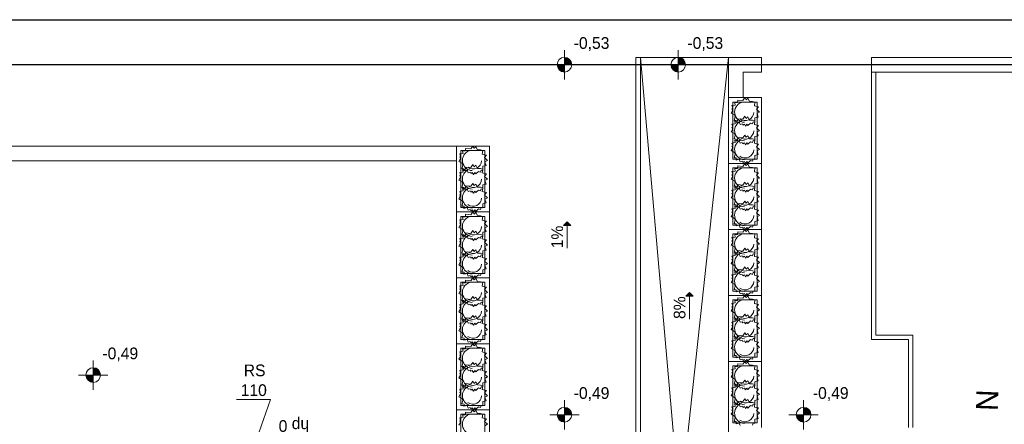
# Model space of a CAD drawing. Extents: x -220425 to -32551, y -64521 to 77206.
# Tile 31 of 59: x -181694 to -168253, y 5587 to 11109. Entities that reach past the tile are written whole.
import ezdxf

# ---------------------------------------------------------------- set-up
doc = ezdxf.new("R2010")
doc.units = 0
doc.header["$MEASUREMENT"] = 0
for name, color, linetype, lineweight in [('#ks', 34, 'Continuous', 30), ('Arch rynny_Nr_Pióra__21', 7, 'Continuous', 9), ('Arch schody_Nr_Pióra__21', 7, 'Continuous', 9), ('arch spadki_Nr_Pióra__21', 7, 'Continuous', 9), ('Arch tabelki_Nr_Pióra__21', 7, 'Continuous', 9), ('INWENT RZĘDNE_Nr_Pióra__21', 7, 'Continuous', 9)]:
    doc.layers.add(name, color=color, linetype=linetype, lineweight=lineweight)
doc.layers.add('Arch okna_Nr_Pióra__4', color=7, linetype='Continuous', lineweight=9, true_color=0x029e21)
doc.layers.add('Arch wyposarzenie_Nr_Pióra__4', color=7, linetype='Continuous', lineweight=9, true_color=0x029e21)
doc.layers.add('Drzwi ArchiCAD', color=7, linetype='Continuous')
doc.styles.add('GENERATED_STYLE_2', font='txt')
doc.styles.add('GENERATED_STYLE_6', font='txt')

# ---------------------------------------------------------------- blocks, each defined once
blk = doc.blocks.new('A$C382C6C0C')
at = {"layer": '#ks', "color": 7, "lineweight": -3}
for p, q in [((-248.5, 61), (3951.5, 61)), ((0, 0), (3890.5, 0))]:
    blk.add_line(p, q, dxfattribs=at)
blk = doc.blocks.new('A$C68B6B573')
at = {"layer": 'Arch schody_Nr_Pióra__21', "linetype": 'Continuous'}
for points in [[(23032, 18364), (23082, 18314), (22982, 18314)], [(24702, 17399), (24752, 17349), (24652, 17349)]]:
    blk.add_hatch(color=252, dxfattribs=at).paths.add_polyline_path(points, flags=0)
at = {"layer": 'INWENT RZĘDNE_Nr_Pióra__21', "linetype": 'Continuous'}
for points in [[(22995, 20510), (23095, 20510), (23088, 20548), (23066, 20581), (23034, 20602), (22995, 20610)], [(24548, 20510), (24648, 20510), (24640, 20548), (24619, 20581), (24586, 20602), (24548, 20610)], [(22995, 20510), (22895, 20510), (22903, 20472), (22925, 20439), (22957, 20418), (22995, 20410)], [(24548, 20510), (24448, 20510), (24456, 20472), (24477, 20439), (24510, 20418), (24548, 20410)], [(16562, 16274), (16462, 16274), (16470, 16236), (16491, 16203), (16524, 16182), (16562, 16174)], [(16562, 16274), (16662, 16274), (16655, 16312), (16633, 16345), (16600, 16366), (16562, 16374)], [(22995, 15733), (22895, 15733), (22903, 15695), (22925, 15662), (22957, 15641), (22995, 15633)], [(22995, 15733), (23095, 15733), (23088, 15771), (23066, 15804), (23034, 15825), (22995, 15833)], [(26260, 15733), (26160, 15733), (26168, 15695), (26190, 15662), (26222, 15641), (26260, 15633)], [(26260, 15733), (26360, 15733), (26353, 15771), (26331, 15804), (26299, 15825), (26260, 15833)]]:
    blk.add_hatch(color=252, dxfattribs=at).paths.add_polyline_path(points, flags=0)
at = {"layer": 'Arch rynny_Nr_Pióra__21', "color": 252, "linetype": 'Continuous'}
for p, q in [((18519, 15939), (18982, 15939)), ((18982, 15939), (18640, 14970))]:
    blk.add_line(p, q, dxfattribs=at)
at = {"layer": 'Arch schody_Nr_Pióra__21', "color": 252, "linetype": 'Continuous'}
for p, q in [((23970, 20610), (25235, 20610)), ((23970, 14490), (23970, 20610)), ((24035, 14490), (24035, 20610)), ((24570, 14490), (24035, 20610)), ((24570, 14490), (25235, 20610)), ((25235, 20610), (25686, 20610)), ((25235, 14490), (25235, 20610)), ((25685, 20610), (25685, 20410)), ((27185, 20610), (34030, 20610)), ((27185, 20610), (27185, 20410)), ((25235, 20060), (25235, 20510)), ((25435, 20410), (25686, 20410)), ((25435, 20060), (25435, 20410)), ((27185, 20410), (33830, 20410)), ((27185, 20410), (27185, 16760)), ((27245, 20410), (27245, 16820)), ((25685, 20060), (25235, 20060)), ((25235, 20060), (25235, 19160)), ((25685, 19160), (25685, 20060)), ((25295, 20000), (25295, 19220)), ((25625, 20000), (25295, 20000)), ((25625, 19220), (25625, 20000)), ((21520, 19400), (12230, 19400)), ((21970, 19400), (21520, 19400)), ((21520, 19400), (21520, 18500)), ((21970, 18500), (21970, 19400)), ((21580, 19340), (21580, 18560)), ((21910, 19340), (21580, 19340)), ((21910, 18560), (21910, 19340)), ((21520, 19200), (12430, 19200)), ((25685, 19160), (25235, 19160)), ((25685, 19160), (25235, 19160)), ((25235, 19160), (25235, 18260)), ((25295, 19220), (25625, 19220)), ((25295, 19100), (25295, 18320)), ((25625, 19100), (25295, 19100)), ((25625, 18320), (25625, 19100)), ((25685, 18260), (25685, 19160)), ((21580, 18560), (21910, 18560)), ((21970, 18500), (21520, 18500)), ((21520, 18500), (21520, 17600)), ((21970, 18500), (21520, 18500)), ((21580, 18440), (21580, 17660)), ((21910, 18440), (21580, 18440)), ((21910, 17660), (21910, 18440)), ((21970, 17600), (21970, 18500)), ((23032, 18364), (22982, 18314)), ((23082, 18314), (22982, 18314)), ((23032, 18364), (23082, 18314)), ((23032, 18004), (23032, 18314)), ((25295, 18320), (25625, 18320)), ((25685, 18260), (25235, 18260)), ((25235, 18260), (25235, 17360)), ((25685, 18260), (25235, 18260)), ((25295, 18200), (25295, 17420)), ((25625, 18200), (25295, 18200)), ((25625, 17420), (25625, 18200)), ((25685, 17360), (25685, 18260)), ((21580, 17660), (21910, 17660)), ((21970, 17600), (21520, 17600)), ((21970, 17600), (21520, 17600)), ((21520, 17600), (21520, 16700)), ((21580, 17540), (21580, 16760)), ((21910, 17540), (21580, 17540)), ((21910, 16760), (21910, 17540)), ((21970, 16700), (21970, 17600)), ((24702, 17399), (24652, 17349)), ((24752, 17349), (24652, 17349)), ((24702, 17399), (24752, 17349)), ((24702, 17039), (24702, 17349)), ((25685, 17360), (25235, 17360)), ((25685, 17360), (25235, 17360)), ((25235, 17360), (25235, 16460)), ((25295, 17420), (25625, 17420)), ((25685, 16460), (25685, 17360)), ((25295, 17300), (25295, 16520)), ((25625, 17300), (25295, 17300)), ((25625, 16520), (25625, 17300)), ((27750, 16820), (27245, 16820)), ((27750, 16820), (27750, 15560)), ((21970, 16700), (21520, 16700)), ((21970, 16700), (21520, 16700)), ((21520, 16700), (21520, 15800)), ((21580, 16760), (21910, 16760)), ((21970, 15800), (21970, 16700)), ((27690, 16760), (27185, 16760)), ((27690, 15560), (27690, 16760)), ((21580, 16640), (21580, 15860)), ((21910, 16640), (21580, 16640)), ((21910, 15860), (21910, 16640)), ((25685, 16460), (25235, 16460)), ((25685, 16460), (25235, 16460)), ((25235, 16460), (25235, 15560)), ((25295, 16520), (25625, 16520)), ((25295, 16400), (25295, 15620)), ((25625, 16400), (25295, 16400)), ((25625, 15620), (25625, 16400)), ((25685, 15560), (25685, 16460)), ((21970, 15800), (21520, 15800)), ((21520, 15800), (21520, 14900)), ((21970, 15800), (21520, 15800)), ((21580, 15860), (21910, 15860)), ((21580, 15740), (21580, 14960)), ((21910, 15740), (21580, 15740)), ((21910, 14960), (21910, 15740)), ((21970, 14900), (21970, 15800)), ((25295, 15620), (25625, 15620))]:
    blk.add_line(p, q, dxfattribs=at)
at = {"layer": 'Arch wyposarzenie_Nr_Pióra__4', "color": 252, "linetype": 'Continuous'}
for p, q in [((25357, 19998), (25361, 20028)), ((25361, 20028), (25431, 20022)), ((25431, 20022), (25459, 20060)), ((25459, 20060), (25476, 20032)), ((25476, 20032), (25499, 20051)), ((25499, 20051), (25521, 20010)), ((25280, 19907), (25293, 19915)), ((25293, 19888), (25280, 19907)), ((25281, 19952), (25325, 19958)), ((25293, 19915), (25281, 19952)), ((25320, 19991), (25356, 19992)), ((25325, 19958), (25320, 19991)), ((25356, 19992), (25357, 19998)), ((25521, 20010), (25562, 20008)), ((25562, 20008), (25594, 20000)), ((25594, 20000), (25587, 19949)), ((25587, 19949), (25644, 19935)), ((25644, 19935), (25617, 19901)), ((25617, 19901), (25658, 19862)), ((25269, 19849), (25293, 19888)), ((25314, 19824), (25269, 19849)), ((25310, 19750), (25323, 19799)), ((25323, 19799), (25314, 19824)), ((25357, 19744), (25361, 19773)), ((25361, 19773), (25431, 19767)), ((25431, 19767), (25459, 19806)), ((25459, 19806), (25476, 19777)), ((25476, 19777), (25499, 19797)), ((25499, 19797), (25521, 19755)), ((25641, 19793), (25594, 19783)), ((25594, 19783), (25595, 19726)), ((25658, 19862), (25625, 19843)), ((25625, 19843), (25641, 19793)), ((25269, 19595), (25293, 19634)), ((25280, 19652), (25293, 19660)), ((25293, 19634), (25280, 19652)), ((25281, 19698), (25325, 19704)), ((25293, 19660), (25281, 19698)), ((25339, 19750), (25310, 19750)), ((25325, 19704), (25320, 19737)), ((25320, 19737), (25356, 19737)), ((25338, 19720), (25339, 19750)), ((25382, 19730), (25338, 19720)), ((25356, 19737), (25357, 19744)), ((25394, 19694), (25382, 19730)), ((25421, 19702), (25394, 19694)), ((25432, 19685), (25421, 19702)), ((25452, 19697), (25432, 19685)), ((25468, 19671), (25452, 19697)), ((25486, 19697), (25468, 19671)), ((25499, 19679), (25486, 19697)), ((25535, 19712), (25499, 19679)), ((25521, 19755), (25562, 19754)), ((25562, 19703), (25535, 19712)), ((25562, 19754), (25594, 19745)), ((25572, 19729), (25562, 19703)), ((25595, 19726), (25572, 19729)), ((25594, 19745), (25587, 19694)), ((25587, 19694), (25644, 19681)), ((25644, 19681), (25617, 19646)), ((25617, 19646), (25658, 19608)), ((25314, 19569), (25269, 19595)), ((25310, 19496), (25323, 19545)), ((25339, 19495), (25310, 19496)), ((25323, 19545), (25314, 19569)), ((25338, 19466), (25339, 19495)), ((25357, 19488), (25361, 19517)), ((25361, 19517), (25431, 19511)), ((25431, 19511), (25459, 19549)), ((25459, 19549), (25476, 19521)), ((25476, 19521), (25499, 19541)), ((25499, 19541), (25521, 19499)), ((25521, 19499), (25562, 19498)), ((25562, 19498), (25594, 19489)), ((25641, 19539), (25594, 19528)), ((25594, 19528), (25595, 19472)), ((25658, 19608), (25625, 19589)), ((25625, 19589), (25641, 19539)), ((21642, 19338), (21646, 19368)), ((21646, 19368), (21716, 19362)), ((21716, 19362), (21744, 19400)), ((21744, 19400), (21761, 19372)), ((21761, 19372), (21784, 19391)), ((21784, 19391), (21806, 19350)), ((25269, 19338), (25293, 19378)), ((25280, 19396), (25293, 19404)), ((25293, 19378), (25280, 19396)), ((25281, 19441), (25325, 19447)), ((25293, 19404), (25281, 19441)), ((25320, 19481), (25356, 19481)), ((25325, 19447), (25320, 19481)), ((25382, 19475), (25338, 19466)), ((25356, 19481), (25357, 19488)), ((25394, 19440), (25382, 19475)), ((25421, 19448), (25394, 19440)), ((25432, 19430), (25421, 19448)), ((25452, 19443), (25432, 19430)), ((25468, 19416), (25452, 19443)), ((25486, 19443), (25468, 19416)), ((25499, 19424), (25486, 19443)), ((25535, 19458), (25499, 19424)), ((25562, 19448), (25535, 19458)), ((25572, 19475), (25562, 19448)), ((25595, 19472), (25572, 19475)), ((25594, 19489), (25587, 19438)), ((25587, 19438), (25644, 19425)), ((25644, 19425), (25617, 19390)), ((25617, 19390), (25658, 19352)), ((21554, 19189), (21578, 19228)), ((21565, 19247), (21578, 19255)), ((21578, 19228), (21565, 19247)), ((21566, 19292), (21610, 19298)), ((21578, 19255), (21566, 19292)), ((21605, 19331), (21641, 19332)), ((21610, 19298), (21605, 19331)), ((21641, 19332), (21642, 19338)), ((21806, 19350), (21847, 19348)), ((21847, 19348), (21879, 19340)), ((21879, 19340), (21872, 19289)), ((21872, 19289), (21929, 19275)), ((21929, 19275), (21902, 19241)), ((21902, 19241), (21943, 19202)), ((25314, 19313), (25269, 19338)), ((25310, 19240), (25323, 19289)), ((25339, 19239), (25310, 19240)), ((25323, 19289), (25314, 19313)), ((25338, 19209), (25339, 19239)), ((25641, 19283), (25594, 19272)), ((25594, 19272), (25595, 19216)), ((25658, 19352), (25625, 19333)), ((25625, 19333), (25641, 19283)), ((21599, 19164), (21554, 19189)), ((21595, 19090), (21608, 19139)), ((21624, 19090), (21595, 19090)), ((21608, 19139), (21599, 19164)), ((21623, 19060), (21624, 19090)), ((21642, 19084), (21646, 19113)), ((21646, 19113), (21716, 19107)), ((21716, 19107), (21744, 19146)), ((21744, 19146), (21761, 19117)), ((21761, 19117), (21784, 19137)), ((21784, 19137), (21806, 19095)), ((21806, 19095), (21847, 19094)), ((21847, 19094), (21879, 19085)), ((21926, 19133), (21879, 19123)), ((21879, 19123), (21880, 19066)), ((21943, 19202), (21910, 19183)), ((21910, 19183), (21926, 19133)), ((25320, 19091), (25356, 19092)), ((25325, 19058), (25320, 19091)), ((25382, 19219), (25338, 19209)), ((25356, 19092), (25357, 19098)), ((25357, 19098), (25361, 19128)), ((25361, 19128), (25431, 19122)), ((25394, 19184), (25382, 19219)), ((25421, 19192), (25394, 19184)), ((25432, 19174), (25421, 19192)), ((25431, 19122), (25459, 19160)), ((25452, 19187), (25432, 19174)), ((25468, 19160), (25452, 19187)), ((25459, 19160), (25476, 19132)), ((25486, 19187), (25468, 19160)), ((25476, 19132), (25499, 19151)), ((25499, 19168), (25486, 19187)), ((25535, 19201), (25499, 19168)), ((25499, 19151), (25521, 19110)), ((25521, 19110), (25562, 19108)), ((25562, 19192), (25535, 19201)), ((25572, 19219), (25562, 19192)), ((25562, 19108), (25594, 19100)), ((25595, 19216), (25572, 19219)), ((25594, 19100), (25587, 19049)), ((21554, 18935), (21578, 18974)), ((21565, 18992), (21578, 19000)), ((21578, 18974), (21565, 18992)), ((21566, 19038), (21610, 19044)), ((21578, 19000), (21566, 19038)), ((21610, 19044), (21605, 19077)), ((21605, 19077), (21641, 19077)), ((21667, 19070), (21623, 19060)), ((21641, 19077), (21642, 19084)), ((21679, 19034), (21667, 19070)), ((21706, 19042), (21679, 19034)), ((21717, 19025), (21706, 19042)), ((21737, 19037), (21717, 19025)), ((21753, 19011), (21737, 19037)), ((21771, 19037), (21753, 19011)), ((21784, 19019), (21771, 19037)), ((21820, 19052), (21784, 19019)), ((21847, 19043), (21820, 19052)), ((21857, 19069), (21847, 19043)), ((21880, 19066), (21857, 19069)), ((21879, 19085), (21872, 19034)), ((21872, 19034), (21929, 19021)), ((21929, 19021), (21902, 18986)), ((21902, 18986), (21943, 18948)), ((25269, 18949), (25293, 18988)), ((25280, 19007), (25293, 19015)), ((25293, 18988), (25280, 19007)), ((25281, 19052), (25325, 19058)), ((25293, 19015), (25281, 19052)), ((25587, 19049), (25644, 19035)), ((25644, 19035), (25617, 19001)), ((25617, 19001), (25658, 18962)), ((25658, 18962), (25625, 18943)), ((21599, 18909), (21554, 18935)), ((21595, 18836), (21608, 18885)), ((21624, 18835), (21595, 18836)), ((21608, 18885), (21599, 18909)), ((21605, 18821), (21641, 18821)), ((21610, 18787), (21605, 18821)), ((21623, 18806), (21624, 18835)), ((21641, 18821), (21642, 18828)), ((21642, 18828), (21646, 18857)), ((21646, 18857), (21716, 18851)), ((21716, 18851), (21744, 18889)), ((21744, 18889), (21761, 18861)), ((21761, 18861), (21784, 18881)), ((21784, 18881), (21806, 18839)), ((21806, 18839), (21847, 18838)), ((21847, 18838), (21879, 18829)), ((21879, 18829), (21872, 18778)), ((21926, 18879), (21879, 18868)), ((21879, 18868), (21880, 18812)), ((21943, 18948), (21910, 18929)), ((21910, 18929), (21926, 18879)), ((25314, 18924), (25269, 18949)), ((25310, 18850), (25323, 18899)), ((25339, 18850), (25310, 18850)), ((25323, 18899), (25314, 18924)), ((25325, 18804), (25320, 18837)), ((25320, 18837), (25356, 18837)), ((25338, 18820), (25339, 18850)), ((25382, 18830), (25338, 18820)), ((25356, 18837), (25357, 18844)), ((25357, 18844), (25361, 18873)), ((25361, 18873), (25431, 18867)), ((25394, 18794), (25382, 18830)), ((25431, 18867), (25459, 18906)), ((25459, 18906), (25476, 18877)), ((25476, 18877), (25499, 18897)), ((25499, 18897), (25521, 18855)), ((25521, 18855), (25562, 18854)), ((25562, 18854), (25594, 18845)), ((25572, 18829), (25562, 18803)), ((25595, 18826), (25572, 18829)), ((25594, 18845), (25587, 18794)), ((25641, 18893), (25594, 18883)), ((25594, 18883), (25595, 18826)), ((25625, 18943), (25641, 18893)), ((21554, 18678), (21578, 18718)), ((21565, 18736), (21578, 18744)), ((21578, 18718), (21565, 18736)), ((21566, 18781), (21610, 18787)), ((21578, 18744), (21566, 18781)), ((21667, 18815), (21623, 18806)), ((21679, 18780), (21667, 18815)), ((21706, 18788), (21679, 18780)), ((21717, 18770), (21706, 18788)), ((21737, 18783), (21717, 18770)), ((21753, 18756), (21737, 18783)), ((21771, 18783), (21753, 18756)), ((21784, 18764), (21771, 18783)), ((21820, 18798), (21784, 18764)), ((21847, 18788), (21820, 18798)), ((21857, 18815), (21847, 18788)), ((21880, 18812), (21857, 18815)), ((21872, 18778), (21929, 18765)), ((21929, 18765), (21902, 18730)), ((21902, 18730), (21943, 18692)), ((21943, 18692), (21910, 18673)), ((25269, 18695), (25293, 18734)), ((25314, 18669), (25269, 18695)), ((25280, 18752), (25293, 18760)), ((25293, 18734), (25280, 18752)), ((25281, 18798), (25325, 18804)), ((25293, 18760), (25281, 18798)), ((25421, 18802), (25394, 18794)), ((25432, 18785), (25421, 18802)), ((25452, 18797), (25432, 18785)), ((25468, 18771), (25452, 18797)), ((25486, 18797), (25468, 18771)), ((25499, 18779), (25486, 18797)), ((25535, 18812), (25499, 18779)), ((25562, 18803), (25535, 18812)), ((25587, 18794), (25644, 18781)), ((25644, 18781), (25617, 18746)), ((25617, 18746), (25658, 18708)), ((25658, 18708), (25625, 18689)), ((25625, 18689), (25641, 18639)), ((21599, 18653), (21554, 18678)), ((21595, 18580), (21608, 18629)), ((21624, 18579), (21595, 18580)), ((21608, 18629), (21599, 18653)), ((21623, 18549), (21624, 18579)), ((21667, 18559), (21623, 18549)), ((21679, 18524), (21667, 18559)), ((21857, 18559), (21847, 18532)), ((21880, 18556), (21857, 18559)), ((21926, 18623), (21879, 18612)), ((21879, 18612), (21880, 18556)), ((21910, 18673), (21926, 18623)), ((25310, 18596), (25323, 18645)), ((25339, 18595), (25310, 18596)), ((25323, 18645), (25314, 18669)), ((25320, 18581), (25356, 18581)), ((25325, 18547), (25320, 18581)), ((25338, 18566), (25339, 18595)), ((25382, 18575), (25338, 18566)), ((25356, 18581), (25357, 18588)), ((25357, 18588), (25361, 18617)), ((25361, 18617), (25431, 18611)), ((25394, 18540), (25382, 18575)), ((25431, 18611), (25459, 18649)), ((25459, 18649), (25476, 18621)), ((25476, 18621), (25499, 18641)), ((25499, 18641), (25521, 18599)), ((25535, 18558), (25499, 18524)), ((25521, 18599), (25562, 18598)), ((25562, 18548), (25535, 18558)), ((25562, 18598), (25594, 18589)), ((25572, 18575), (25562, 18548)), ((25595, 18572), (25572, 18575)), ((25594, 18589), (25587, 18538)), ((25641, 18639), (25594, 18628)), ((25594, 18628), (25595, 18572)), ((21605, 18431), (21641, 18432)), ((21610, 18398), (21605, 18431)), ((21641, 18432), (21642, 18438)), ((21642, 18438), (21646, 18468)), ((21646, 18468), (21716, 18462)), ((21706, 18532), (21679, 18524)), ((21717, 18514), (21706, 18532)), ((21716, 18462), (21744, 18500)), ((21737, 18527), (21717, 18514)), ((21753, 18500), (21737, 18527)), ((21744, 18500), (21761, 18472)), ((21771, 18527), (21753, 18500)), ((21761, 18472), (21784, 18491)), ((21784, 18508), (21771, 18527)), ((21820, 18541), (21784, 18508)), ((21784, 18491), (21806, 18450)), ((21806, 18450), (21847, 18448)), ((21847, 18532), (21820, 18541)), ((21847, 18448), (21879, 18440)), ((21879, 18440), (21872, 18389)), ((25269, 18438), (25293, 18478)), ((25314, 18413), (25269, 18438)), ((25280, 18496), (25293, 18504)), ((25293, 18478), (25280, 18496)), ((25281, 18541), (25325, 18547)), ((25293, 18504), (25281, 18541)), ((25421, 18548), (25394, 18540)), ((25432, 18530), (25421, 18548)), ((25452, 18543), (25432, 18530)), ((25468, 18516), (25452, 18543)), ((25486, 18543), (25468, 18516)), ((25499, 18524), (25486, 18543)), ((25587, 18538), (25644, 18525)), ((25644, 18525), (25617, 18490)), ((25617, 18490), (25658, 18452)), ((25658, 18452), (25625, 18433)), ((25625, 18433), (25641, 18383)), ((21554, 18289), (21578, 18328)), ((21599, 18264), (21554, 18289)), ((21565, 18347), (21578, 18355)), ((21578, 18328), (21565, 18347)), ((21566, 18392), (21610, 18398)), ((21578, 18355), (21566, 18392)), ((21872, 18389), (21929, 18375)), ((21929, 18375), (21902, 18341)), ((21902, 18341), (21943, 18302)), ((21943, 18302), (21910, 18283)), ((21910, 18283), (21926, 18233)), ((25310, 18340), (25323, 18389)), ((25339, 18339), (25310, 18340)), ((25323, 18389), (25314, 18413)), ((25338, 18309), (25339, 18339)), ((25382, 18319), (25338, 18309)), ((25394, 18284), (25382, 18319)), ((25421, 18292), (25394, 18284)), ((25432, 18274), (25421, 18292)), ((25452, 18287), (25432, 18274)), ((25468, 18260), (25452, 18287)), ((25486, 18287), (25468, 18260)), ((25499, 18268), (25486, 18287)), ((25535, 18301), (25499, 18268)), ((25562, 18292), (25535, 18301)), ((25572, 18319), (25562, 18292)), ((25595, 18316), (25572, 18319)), ((25641, 18383), (25594, 18372)), ((25594, 18372), (25595, 18316)), ((21595, 18190), (21608, 18239)), ((21624, 18190), (21595, 18190)), ((21608, 18239), (21599, 18264)), ((21610, 18144), (21605, 18177)), ((21605, 18177), (21641, 18177)), ((21623, 18160), (21624, 18190)), ((21667, 18170), (21623, 18160)), ((21641, 18177), (21642, 18184)), ((21642, 18184), (21646, 18213)), ((21646, 18213), (21716, 18207)), ((21679, 18134), (21667, 18170)), ((21716, 18207), (21744, 18246)), ((21744, 18246), (21761, 18217)), ((21761, 18217), (21784, 18237)), ((21784, 18237), (21806, 18195)), ((21820, 18152), (21784, 18119)), ((21806, 18195), (21847, 18194)), ((21847, 18143), (21820, 18152)), ((21847, 18194), (21879, 18185)), ((21857, 18169), (21847, 18143)), ((21880, 18166), (21857, 18169)), ((21879, 18185), (21872, 18134)), ((21926, 18233), (21879, 18223)), ((21879, 18223), (21880, 18166)), ((25281, 18152), (25325, 18158)), ((25293, 18115), (25281, 18152)), ((25320, 18191), (25356, 18192)), ((25325, 18158), (25320, 18191)), ((25356, 18192), (25357, 18198)), ((25357, 18198), (25361, 18228)), ((25361, 18228), (25431, 18222)), ((25431, 18222), (25459, 18260)), ((25459, 18260), (25476, 18232)), ((25476, 18232), (25499, 18251)), ((25499, 18251), (25521, 18210)), ((25521, 18210), (25562, 18208)), ((25562, 18208), (25594, 18200)), ((25594, 18200), (25587, 18149)), ((25587, 18149), (25644, 18135)), ((21554, 18035), (21578, 18074)), ((21599, 18009), (21554, 18035)), ((21565, 18092), (21578, 18100)), ((21578, 18074), (21565, 18092)), ((21566, 18138), (21610, 18144)), ((21578, 18100), (21566, 18138)), ((21706, 18142), (21679, 18134)), ((21717, 18125), (21706, 18142)), ((21737, 18137), (21717, 18125)), ((21753, 18111), (21737, 18137)), ((21771, 18137), (21753, 18111)), ((21784, 18119), (21771, 18137)), ((21872, 18134), (21929, 18121)), ((21929, 18121), (21902, 18086)), ((21902, 18086), (21943, 18048)), ((21943, 18048), (21910, 18029)), ((21910, 18029), (21926, 17979)), ((25269, 18049), (25293, 18088)), ((25314, 18024), (25269, 18049)), ((25280, 18107), (25293, 18115)), ((25293, 18088), (25280, 18107)), ((25323, 17999), (25314, 18024)), ((25644, 18135), (25617, 18101)), ((25617, 18101), (25658, 18062)), ((25658, 18062), (25625, 18043)), ((25625, 18043), (25641, 17993)), ((21566, 17881), (21610, 17887)), ((21578, 17844), (21566, 17881)), ((21595, 17936), (21608, 17985)), ((21624, 17935), (21595, 17936)), ((21608, 17985), (21599, 18009)), ((21605, 17921), (21641, 17921)), ((21610, 17887), (21605, 17921)), ((21623, 17906), (21624, 17935)), ((21667, 17915), (21623, 17906)), ((21641, 17921), (21642, 17928)), ((21642, 17928), (21646, 17957)), ((21646, 17957), (21716, 17951)), ((21679, 17880), (21667, 17915)), ((21706, 17888), (21679, 17880)), ((21717, 17870), (21706, 17888)), ((21716, 17951), (21744, 17989)), ((21737, 17883), (21717, 17870)), ((21753, 17856), (21737, 17883)), ((21744, 17989), (21761, 17961)), ((21771, 17883), (21753, 17856)), ((21761, 17961), (21784, 17981)), ((21784, 17864), (21771, 17883)), ((21784, 17981), (21806, 17939)), ((21820, 17898), (21784, 17864)), ((21806, 17939), (21847, 17938)), ((21847, 17888), (21820, 17898)), ((21847, 17938), (21879, 17929)), ((21857, 17915), (21847, 17888)), ((21880, 17912), (21857, 17915)), ((21879, 17929), (21872, 17878)), ((21872, 17878), (21929, 17865)), ((21926, 17979), (21879, 17968)), ((21879, 17968), (21880, 17912)), ((25281, 17898), (25325, 17904)), ((25293, 17860), (25281, 17898)), ((25310, 17950), (25323, 17999)), ((25339, 17950), (25310, 17950)), ((25325, 17904), (25320, 17937)), ((25320, 17937), (25356, 17937)), ((25338, 17920), (25339, 17950)), ((25382, 17930), (25338, 17920)), ((25356, 17937), (25357, 17944)), ((25357, 17944), (25361, 17973)), ((25361, 17973), (25431, 17967)), ((25394, 17894), (25382, 17930)), ((25421, 17902), (25394, 17894)), ((25432, 17885), (25421, 17902)), ((25431, 17967), (25459, 18006)), ((25452, 17897), (25432, 17885)), ((25468, 17871), (25452, 17897)), ((25459, 18006), (25476, 17977)), ((25486, 17897), (25468, 17871)), ((25476, 17977), (25499, 17997)), ((25499, 17879), (25486, 17897)), ((25499, 17997), (25521, 17955)), ((25535, 17912), (25499, 17879)), ((25521, 17955), (25562, 17954)), ((25562, 17903), (25535, 17912)), ((25562, 17954), (25594, 17945)), ((25572, 17929), (25562, 17903)), ((25595, 17926), (25572, 17929)), ((25594, 17945), (25587, 17894)), ((25587, 17894), (25644, 17881)), ((25641, 17993), (25594, 17983)), ((25594, 17983), (25595, 17926)), ((25644, 17881), (25617, 17846)), ((21554, 17778), (21578, 17818)), ((21599, 17753), (21554, 17778)), ((21565, 17836), (21578, 17844)), ((21578, 17818), (21565, 17836)), ((21608, 17729), (21599, 17753)), ((21929, 17865), (21902, 17830)), ((21902, 17830), (21943, 17792)), ((21943, 17792), (21910, 17773)), ((21910, 17773), (21926, 17723)), ((25269, 17795), (25293, 17834)), ((25314, 17769), (25269, 17795)), ((25280, 17852), (25293, 17860)), ((25293, 17834), (25280, 17852)), ((25310, 17696), (25323, 17745)), ((25323, 17745), (25314, 17769)), ((25431, 17711), (25459, 17749)), ((25459, 17749), (25476, 17721)), ((25617, 17846), (25658, 17808)), ((25658, 17808), (25625, 17789)), ((25625, 17789), (25641, 17739)), ((21595, 17680), (21608, 17729)), ((21624, 17679), (21595, 17680)), ((21623, 17649), (21624, 17679)), ((21667, 17659), (21623, 17649)), ((21679, 17624), (21667, 17659)), ((21706, 17632), (21679, 17624)), ((21717, 17614), (21706, 17632)), ((21737, 17627), (21717, 17614)), ((21753, 17600), (21737, 17627)), ((21771, 17627), (21753, 17600)), ((21784, 17608), (21771, 17627)), ((21820, 17641), (21784, 17608)), ((21847, 17632), (21820, 17641)), ((21857, 17659), (21847, 17632)), ((21880, 17656), (21857, 17659)), ((21926, 17723), (21879, 17712)), ((21879, 17712), (21880, 17656)), ((25281, 17641), (25325, 17647)), ((25293, 17604), (25281, 17641)), ((25339, 17695), (25310, 17696)), ((25320, 17681), (25356, 17681)), ((25325, 17647), (25320, 17681)), ((25338, 17666), (25339, 17695)), ((25382, 17675), (25338, 17666)), ((25356, 17681), (25357, 17688)), ((25357, 17688), (25361, 17717)), ((25361, 17717), (25431, 17711)), ((25394, 17640), (25382, 17675)), ((25421, 17648), (25394, 17640)), ((25432, 17630), (25421, 17648)), ((25452, 17643), (25432, 17630)), ((25468, 17616), (25452, 17643)), ((25486, 17643), (25468, 17616)), ((25476, 17721), (25499, 17741)), ((25499, 17624), (25486, 17643)), ((25499, 17741), (25521, 17699)), ((25535, 17658), (25499, 17624)), ((25521, 17699), (25562, 17698)), ((25562, 17648), (25535, 17658)), ((25562, 17698), (25594, 17689)), ((25572, 17675), (25562, 17648)), ((25595, 17672), (25572, 17675)), ((25594, 17689), (25587, 17638)), ((25587, 17638), (25644, 17625)), ((25641, 17739), (25594, 17728)), ((25594, 17728), (25595, 17672)), ((25644, 17625), (25617, 17590)), ((21566, 17492), (21610, 17498)), ((21578, 17455), (21566, 17492)), ((21605, 17531), (21641, 17532)), ((21610, 17498), (21605, 17531)), ((21641, 17532), (21642, 17538)), ((21642, 17538), (21646, 17568)), ((21646, 17568), (21716, 17562)), ((21716, 17562), (21744, 17600)), ((21744, 17600), (21761, 17572)), ((21761, 17572), (21784, 17591)), ((21784, 17591), (21806, 17550)), ((21806, 17550), (21847, 17548)), ((21847, 17548), (21879, 17540)), ((21879, 17540), (21872, 17489)), ((21872, 17489), (21929, 17475)), ((21929, 17475), (21902, 17441)), ((25269, 17538), (25293, 17578)), ((25314, 17513), (25269, 17538)), ((25280, 17596), (25293, 17604)), ((25293, 17578), (25280, 17596)), ((25310, 17440), (25323, 17489)), ((25323, 17489), (25314, 17513)), ((25641, 17483), (25594, 17472)), ((25617, 17590), (25658, 17552)), ((25658, 17552), (25625, 17533)), ((25625, 17533), (25641, 17483)), ((21554, 17389), (21578, 17428)), ((21599, 17364), (21554, 17389)), ((21565, 17447), (21578, 17455)), ((21578, 17428), (21565, 17447)), ((21595, 17290), (21608, 17339)), ((21608, 17339), (21599, 17364)), ((21716, 17307), (21744, 17346)), ((21744, 17346), (21761, 17317)), ((21902, 17441), (21943, 17402)), ((21943, 17402), (21910, 17383)), ((21910, 17383), (21926, 17333)), ((25339, 17439), (25310, 17440)), ((25338, 17409), (25339, 17439)), ((25382, 17419), (25338, 17409)), ((25394, 17384), (25382, 17419)), ((25421, 17392), (25394, 17384)), ((25432, 17374), (25421, 17392)), ((25431, 17322), (25459, 17360)), ((25452, 17387), (25432, 17374)), ((25468, 17360), (25452, 17387)), ((25459, 17360), (25476, 17332)), ((25486, 17387), (25468, 17360)), ((25476, 17332), (25499, 17351)), ((25499, 17368), (25486, 17387)), ((25535, 17401), (25499, 17368)), ((25499, 17351), (25521, 17310)), ((25562, 17392), (25535, 17401)), ((25572, 17419), (25562, 17392)), ((25595, 17416), (25572, 17419)), ((25594, 17472), (25595, 17416)), ((21566, 17238), (21610, 17244)), ((21578, 17200), (21566, 17238)), ((21624, 17290), (21595, 17290)), ((21610, 17244), (21605, 17277)), ((21605, 17277), (21641, 17277)), ((21623, 17260), (21624, 17290)), ((21667, 17270), (21623, 17260)), ((21641, 17277), (21642, 17284)), ((21642, 17284), (21646, 17313)), ((21646, 17313), (21716, 17307)), ((21679, 17234), (21667, 17270)), ((21706, 17242), (21679, 17234)), ((21717, 17225), (21706, 17242)), ((21737, 17237), (21717, 17225)), ((21753, 17211), (21737, 17237)), ((21771, 17237), (21753, 17211)), ((21761, 17317), (21784, 17337)), ((21784, 17219), (21771, 17237)), ((21784, 17337), (21806, 17295)), ((21820, 17252), (21784, 17219)), ((21806, 17295), (21847, 17294)), ((21847, 17243), (21820, 17252)), ((21847, 17294), (21879, 17285)), ((21857, 17269), (21847, 17243)), ((21880, 17266), (21857, 17269)), ((21879, 17285), (21872, 17234)), ((21872, 17234), (21929, 17221)), ((21926, 17333), (21879, 17323)), ((21879, 17323), (21880, 17266)), ((21929, 17221), (21902, 17186)), ((25280, 17207), (25293, 17215)), ((25293, 17188), (25280, 17207)), ((25281, 17252), (25325, 17258)), ((25293, 17215), (25281, 17252)), ((25320, 17291), (25356, 17292)), ((25325, 17258), (25320, 17291)), ((25356, 17292), (25357, 17298)), ((25357, 17298), (25361, 17328)), ((25361, 17328), (25431, 17322)), ((25521, 17310), (25562, 17308)), ((25562, 17308), (25594, 17300)), ((25594, 17300), (25587, 17249)), ((25587, 17249), (25644, 17235)), ((25644, 17235), (25617, 17201)), ((21554, 17135), (21578, 17174)), ((21599, 17109), (21554, 17135)), ((21565, 17192), (21578, 17200)), ((21578, 17174), (21565, 17192)), ((21595, 17036), (21608, 17085)), ((21608, 17085), (21599, 17109)), ((21716, 17051), (21744, 17089)), ((21744, 17089), (21761, 17061)), ((21761, 17061), (21784, 17081)), ((21784, 17081), (21806, 17039)), ((21926, 17079), (21879, 17068)), ((21902, 17186), (21943, 17148)), ((21943, 17148), (21910, 17129)), ((21910, 17129), (21926, 17079)), ((25269, 17149), (25293, 17188)), ((25314, 17124), (25269, 17149)), ((25310, 17050), (25323, 17099)), ((25323, 17099), (25314, 17124)), ((25357, 17044), (25361, 17073)), ((25361, 17073), (25431, 17067)), ((25431, 17067), (25459, 17106)), ((25459, 17106), (25476, 17077)), ((25476, 17077), (25499, 17097)), ((25499, 17097), (25521, 17055)), ((25641, 17093), (25594, 17083)), ((25594, 17083), (25595, 17026)), ((25617, 17201), (25658, 17162)), ((25658, 17162), (25625, 17143)), ((25625, 17143), (25641, 17093)), ((21565, 16936), (21578, 16944)), ((21578, 16918), (21565, 16936)), ((21566, 16981), (21610, 16987)), ((21578, 16944), (21566, 16981)), ((21624, 17035), (21595, 17036)), ((21605, 17021), (21641, 17021)), ((21610, 16987), (21605, 17021)), ((21623, 17006), (21624, 17035)), ((21667, 17015), (21623, 17006)), ((21641, 17021), (21642, 17028)), ((21642, 17028), (21646, 17057)), ((21646, 17057), (21716, 17051)), ((21679, 16980), (21667, 17015)), ((21706, 16988), (21679, 16980)), ((21717, 16970), (21706, 16988)), ((21737, 16983), (21717, 16970)), ((21753, 16956), (21737, 16983)), ((21771, 16983), (21753, 16956)), ((21784, 16964), (21771, 16983)), ((21820, 16998), (21784, 16964)), ((21806, 17039), (21847, 17038)), ((21847, 16988), (21820, 16998)), ((21847, 17038), (21879, 17029)), ((21857, 17015), (21847, 16988)), ((21880, 17012), (21857, 17015)), ((21879, 17029), (21872, 16978)), ((21872, 16978), (21929, 16965)), ((21879, 17068), (21880, 17012)), ((21929, 16965), (21902, 16930)), ((25280, 16952), (25293, 16960)), ((25293, 16934), (25280, 16952)), ((25281, 16998), (25325, 17004)), ((25293, 16960), (25281, 16998)), ((25339, 17050), (25310, 17050)), ((25325, 17004), (25320, 17037)), ((25320, 17037), (25356, 17037)), ((25338, 17020), (25339, 17050)), ((25382, 17030), (25338, 17020)), ((25356, 17037), (25357, 17044)), ((25394, 16994), (25382, 17030)), ((25421, 17002), (25394, 16994)), ((25432, 16985), (25421, 17002)), ((25452, 16997), (25432, 16985)), ((25468, 16971), (25452, 16997)), ((25486, 16997), (25468, 16971)), ((25499, 16979), (25486, 16997)), ((25535, 17012), (25499, 16979)), ((25521, 17055), (25562, 17054)), ((25562, 17003), (25535, 17012)), ((25562, 17054), (25594, 17045)), ((25572, 17029), (25562, 17003)), ((25595, 17026), (25572, 17029)), ((25594, 17045), (25587, 16994)), ((25587, 16994), (25644, 16981)), ((25644, 16981), (25617, 16946)), ((25617, 16946), (25658, 16908)), ((21554, 16878), (21578, 16918)), ((21599, 16853), (21554, 16878)), ((21595, 16780), (21608, 16829)), ((21608, 16829), (21599, 16853)), ((21926, 16823), (21879, 16812)), ((21879, 16812), (21880, 16756)), ((21902, 16930), (21943, 16892)), ((21943, 16892), (21910, 16873)), ((21910, 16873), (21926, 16823)), ((25269, 16895), (25293, 16934)), ((25314, 16869), (25269, 16895)), ((25310, 16796), (25323, 16845)), ((25323, 16845), (25314, 16869)), ((25357, 16788), (25361, 16817)), ((25361, 16817), (25431, 16811)), ((25431, 16811), (25459, 16849)), ((25459, 16849), (25476, 16821)), ((25476, 16821), (25499, 16841)), ((25499, 16841), (25521, 16799)), ((25641, 16839), (25594, 16828)), ((25594, 16828), (25595, 16772)), ((25658, 16908), (25625, 16889)), ((25625, 16889), (25641, 16839)), ((21624, 16779), (21595, 16780)), ((21623, 16749), (21624, 16779)), ((21667, 16759), (21623, 16749)), ((21642, 16638), (21646, 16668)), ((21646, 16668), (21716, 16662)), ((21679, 16724), (21667, 16759)), ((21706, 16732), (21679, 16724)), ((21717, 16714), (21706, 16732)), ((21716, 16662), (21744, 16700)), ((21737, 16727), (21717, 16714)), ((21753, 16700), (21737, 16727)), ((21744, 16700), (21761, 16672)), ((21771, 16727), (21753, 16700)), ((21761, 16672), (21784, 16691)), ((21784, 16708), (21771, 16727)), ((21820, 16741), (21784, 16708)), ((21784, 16691), (21806, 16650)), ((21847, 16732), (21820, 16741)), ((21857, 16759), (21847, 16732)), ((21880, 16756), (21857, 16759)), ((25269, 16638), (25293, 16678)), ((25280, 16696), (25293, 16704)), ((25293, 16678), (25280, 16696)), ((25281, 16741), (25325, 16747)), ((25293, 16704), (25281, 16741)), ((25339, 16795), (25310, 16796)), ((25320, 16781), (25356, 16781)), ((25325, 16747), (25320, 16781)), ((25338, 16766), (25339, 16795)), ((25382, 16775), (25338, 16766)), ((25356, 16781), (25357, 16788)), ((25394, 16740), (25382, 16775)), ((25421, 16748), (25394, 16740)), ((25432, 16730), (25421, 16748)), ((25452, 16743), (25432, 16730)), ((25468, 16716), (25452, 16743)), ((25486, 16743), (25468, 16716)), ((25499, 16724), (25486, 16743)), ((25535, 16758), (25499, 16724)), ((25521, 16799), (25562, 16798)), ((25562, 16748), (25535, 16758)), ((25562, 16798), (25594, 16789)), ((25572, 16775), (25562, 16748)), ((25595, 16772), (25572, 16775)), ((25594, 16789), (25587, 16738)), ((25587, 16738), (25644, 16725)), ((25644, 16725), (25617, 16690)), ((25617, 16690), (25658, 16652)), ((21565, 16547), (21578, 16555)), ((21578, 16528), (21565, 16547)), ((21566, 16592), (21610, 16598)), ((21578, 16555), (21566, 16592)), ((21605, 16631), (21641, 16632)), ((21610, 16598), (21605, 16631)), ((21641, 16632), (21642, 16638)), ((21806, 16650), (21847, 16648)), ((21847, 16648), (21879, 16640)), ((21879, 16640), (21872, 16589)), ((21872, 16589), (21929, 16575)), ((21929, 16575), (21902, 16541)), ((21902, 16541), (21943, 16502)), ((25314, 16613), (25269, 16638)), ((25310, 16540), (25323, 16589)), ((25339, 16539), (25310, 16540)), ((25323, 16589), (25314, 16613)), ((25338, 16509), (25339, 16539)), ((25641, 16583), (25594, 16572)), ((25594, 16572), (25595, 16516)), ((25658, 16652), (25625, 16633)), ((25625, 16633), (25641, 16583)), ((21554, 16489), (21578, 16528)), ((21599, 16464), (21554, 16489)), ((21595, 16390), (21608, 16439)), ((21608, 16439), (21599, 16464)), ((21642, 16384), (21646, 16413)), ((21646, 16413), (21716, 16407)), ((21716, 16407), (21744, 16446)), ((21744, 16446), (21761, 16417)), ((21761, 16417), (21784, 16437)), ((21784, 16437), (21806, 16395)), ((21926, 16433), (21879, 16423)), ((21879, 16423), (21880, 16366)), ((21943, 16502), (21910, 16483)), ((21910, 16483), (21926, 16433)), ((25382, 16519), (25338, 16509)), ((25356, 16392), (25357, 16398)), ((25357, 16398), (25361, 16428)), ((25361, 16428), (25431, 16422)), ((25394, 16484), (25382, 16519)), ((25421, 16492), (25394, 16484)), ((25432, 16474), (25421, 16492)), ((25431, 16422), (25459, 16460)), ((25452, 16487), (25432, 16474)), ((25468, 16460), (25452, 16487)), ((25459, 16460), (25476, 16432)), ((25486, 16487), (25468, 16460)), ((25476, 16432), (25499, 16451)), ((25499, 16468), (25486, 16487)), ((25535, 16501), (25499, 16468)), ((25499, 16451), (25521, 16410)), ((25521, 16410), (25562, 16408)), ((25562, 16492), (25535, 16501)), ((25572, 16519), (25562, 16492)), ((25562, 16408), (25594, 16400)), ((25595, 16516), (25572, 16519)), ((25594, 16400), (25587, 16349)), ((21554, 16235), (21578, 16274)), ((21565, 16292), (21578, 16300)), ((21578, 16274), (21565, 16292)), ((21566, 16338), (21610, 16344)), ((21578, 16300), (21566, 16338)), ((21624, 16390), (21595, 16390)), ((21610, 16344), (21605, 16377)), ((21605, 16377), (21641, 16377)), ((21623, 16360), (21624, 16390)), ((21667, 16370), (21623, 16360)), ((21641, 16377), (21642, 16384)), ((21679, 16334), (21667, 16370)), ((21706, 16342), (21679, 16334)), ((21717, 16325), (21706, 16342)), ((21737, 16337), (21717, 16325)), ((21753, 16311), (21737, 16337)), ((21771, 16337), (21753, 16311)), ((21784, 16319), (21771, 16337)), ((21820, 16352), (21784, 16319)), ((21806, 16395), (21847, 16394)), ((21847, 16343), (21820, 16352)), ((21847, 16394), (21879, 16385)), ((21857, 16369), (21847, 16343)), ((21880, 16366), (21857, 16369)), ((21879, 16385), (21872, 16334)), ((21872, 16334), (21929, 16321)), ((21929, 16321), (21902, 16286)), ((21902, 16286), (21943, 16248)), ((25269, 16249), (25293, 16288)), ((25280, 16307), (25293, 16315)), ((25293, 16288), (25280, 16307)), ((25281, 16352), (25325, 16358)), ((25293, 16315), (25281, 16352)), ((25320, 16391), (25356, 16392)), ((25325, 16358), (25320, 16391)), ((25587, 16349), (25644, 16335)), ((25644, 16335), (25617, 16301)), ((25617, 16301), (25658, 16262)), ((21599, 16209), (21554, 16235)), ((21595, 16136), (21608, 16185)), ((21624, 16135), (21595, 16136)), ((21608, 16185), (21599, 16209)), ((21623, 16106), (21624, 16135)), ((21642, 16128), (21646, 16157)), ((21646, 16157), (21716, 16151)), ((21716, 16151), (21744, 16189)), ((21744, 16189), (21761, 16161)), ((21761, 16161), (21784, 16181)), ((21784, 16181), (21806, 16139)), ((21806, 16139), (21847, 16138)), ((21847, 16138), (21879, 16129)), ((21879, 16129), (21872, 16078)), ((21926, 16179), (21879, 16168)), ((21879, 16168), (21880, 16112)), ((21943, 16248), (21910, 16229)), ((21910, 16229), (21926, 16179)), ((25314, 16224), (25269, 16249)), ((25310, 16150), (25323, 16199)), ((25339, 16150), (25310, 16150)), ((25323, 16199), (25314, 16224)), ((25325, 16104), (25320, 16137)), ((25320, 16137), (25356, 16137)), ((25338, 16120), (25339, 16150)), ((25382, 16130), (25338, 16120)), ((25356, 16137), (25357, 16144)), ((25357, 16144), (25361, 16173)), ((25361, 16173), (25431, 16167)), ((25394, 16094), (25382, 16130)), ((25431, 16167), (25459, 16206)), ((25459, 16206), (25476, 16177)), ((25476, 16177), (25499, 16197)), ((25499, 16197), (25521, 16155)), ((25521, 16155), (25562, 16154)), ((25562, 16154), (25594, 16145)), ((25572, 16129), (25562, 16103)), ((25595, 16126), (25572, 16129)), ((25594, 16145), (25587, 16094)), ((25641, 16193), (25594, 16183)), ((25594, 16183), (25595, 16126)), ((25658, 16262), (25625, 16243)), ((25625, 16243), (25641, 16193)), ((21554, 15978), (21578, 16018)), ((21565, 16036), (21578, 16044)), ((21578, 16018), (21565, 16036)), ((21566, 16081), (21610, 16087)), ((21578, 16044), (21566, 16081)), ((21605, 16121), (21641, 16121)), ((21610, 16087), (21605, 16121)), ((21667, 16115), (21623, 16106)), ((21641, 16121), (21642, 16128)), ((21679, 16080), (21667, 16115)), ((21706, 16088), (21679, 16080)), ((21717, 16070), (21706, 16088)), ((21737, 16083), (21717, 16070)), ((21753, 16056), (21737, 16083)), ((21771, 16083), (21753, 16056)), ((21784, 16064), (21771, 16083)), ((21820, 16098), (21784, 16064)), ((21847, 16088), (21820, 16098)), ((21857, 16115), (21847, 16088)), ((21880, 16112), (21857, 16115)), ((21872, 16078), (21929, 16065)), ((21929, 16065), (21902, 16030)), ((21902, 16030), (21943, 15992)), ((25269, 15995), (25293, 16034)), ((25280, 16052), (25293, 16060)), ((25293, 16034), (25280, 16052)), ((25281, 16098), (25325, 16104)), ((25293, 16060), (25281, 16098)), ((25421, 16102), (25394, 16094)), ((25432, 16085), (25421, 16102)), ((25452, 16097), (25432, 16085)), ((25468, 16071), (25452, 16097)), ((25486, 16097), (25468, 16071)), ((25499, 16079), (25486, 16097)), ((25535, 16112), (25499, 16079)), ((25562, 16103), (25535, 16112)), ((25587, 16094), (25644, 16081)), ((25644, 16081), (25617, 16046)), ((25617, 16046), (25658, 16008)), ((25658, 16008), (25625, 15989)), ((21599, 15953), (21554, 15978)), ((21595, 15880), (21608, 15929)), ((21624, 15879), (21595, 15880)), ((21608, 15929), (21599, 15953)), ((21623, 15849), (21624, 15879)), ((21926, 15923), (21879, 15912)), ((21879, 15912), (21880, 15856)), ((21943, 15992), (21910, 15973)), ((21910, 15973), (21926, 15923)), ((25314, 15969), (25269, 15995)), ((25310, 15896), (25323, 15945)), ((25339, 15895), (25310, 15896)), ((25323, 15945), (25314, 15969)), ((25320, 15881), (25356, 15881)), ((25325, 15847), (25320, 15881)), ((25338, 15866), (25339, 15895)), ((25382, 15875), (25338, 15866)), ((25356, 15881), (25357, 15888)), ((25357, 15888), (25361, 15917)), ((25361, 15917), (25431, 15911)), ((25394, 15840), (25382, 15875)), ((25431, 15911), (25459, 15949)), ((25459, 15949), (25476, 15921)), ((25476, 15921), (25499, 15941)), ((25499, 15941), (25521, 15899)), ((25521, 15899), (25562, 15898)), ((25562, 15898), (25594, 15889)), ((25572, 15875), (25562, 15848)), ((25595, 15872), (25572, 15875)), ((25594, 15889), (25587, 15838)), ((25641, 15939), (25594, 15928)), ((25594, 15928), (25595, 15872)), ((25625, 15989), (25641, 15939)), ((21605, 15731), (21641, 15732)), ((21610, 15698), (21605, 15731)), ((21667, 15859), (21623, 15849)), ((21641, 15732), (21642, 15738)), ((21642, 15738), (21646, 15768)), ((21646, 15768), (21716, 15762)), ((21679, 15824), (21667, 15859)), ((21706, 15832), (21679, 15824)), ((21717, 15814), (21706, 15832)), ((21716, 15762), (21744, 15800)), ((21737, 15827), (21717, 15814)), ((21753, 15800), (21737, 15827)), ((21744, 15800), (21761, 15772)), ((21771, 15827), (21753, 15800)), ((21761, 15772), (21784, 15791)), ((21784, 15808), (21771, 15827)), ((21820, 15841), (21784, 15808)), ((21784, 15791), (21806, 15750)), ((21806, 15750), (21847, 15748)), ((21847, 15832), (21820, 15841)), ((21857, 15859), (21847, 15832)), ((21847, 15748), (21879, 15740)), ((21880, 15856), (21857, 15859)), ((21879, 15740), (21872, 15689)), ((25269, 15738), (25293, 15778)), ((25314, 15713), (25269, 15738)), ((25280, 15796), (25293, 15804)), ((25293, 15778), (25280, 15796)), ((25281, 15841), (25325, 15847)), ((25293, 15804), (25281, 15841)), ((25421, 15848), (25394, 15840)), ((25432, 15830), (25421, 15848)), ((25452, 15843), (25432, 15830)), ((25468, 15816), (25452, 15843)), ((25486, 15843), (25468, 15816)), ((25499, 15824), (25486, 15843)), ((25535, 15858), (25499, 15824)), ((25562, 15848), (25535, 15858)), ((25587, 15838), (25644, 15825)), ((25644, 15825), (25617, 15790)), ((25617, 15790), (25658, 15752)), ((25658, 15752), (25625, 15733)), ((25625, 15733), (25641, 15683)), ((21554, 15589), (21578, 15628)), ((21565, 15647), (21578, 15655)), ((21578, 15628), (21565, 15647)), ((21566, 15692), (21610, 15698)), ((21578, 15655), (21566, 15692)), ((21872, 15689), (21929, 15675)), ((21929, 15675), (21902, 15641)), ((21902, 15641), (21943, 15602)), ((21943, 15602), (21910, 15583)), ((25310, 15640), (25323, 15689)), ((25339, 15639), (25310, 15640)), ((25323, 15689), (25314, 15713)), ((25338, 15609), (25339, 15639)), ((25382, 15619), (25338, 15609)), ((25394, 15584), (25382, 15619)), ((25572, 15619), (25562, 15592)), ((25595, 15616), (25572, 15619)), ((25641, 15683), (25594, 15672)), ((25594, 15672), (25595, 15616))]:
    blk.add_line(p, q, dxfattribs=at)
for centre, major_axis, start_param, end_param in [((25460, 19864), (143, 0), 1.927535, 4.652962), ((25460, 19864), (119, 0), 4.078423, 6.243896), ((25460, 19610), (143, 0), 1.927535, 4.652962), ((25460, 19610), (119, 0), 4.078423, 6.243896), ((25460, 19354), (143, 0), 1.927535, 4.652962), ((21745, 19204), (143, 0), 1.927535, 4.652962), ((25460, 19354), (119, 0), 4.078423, 6.243896), ((21745, 19204), (119, 0), 4.078423, 6.243896), ((25460, 18964), (143, 0), 1.927535, 4.652962), ((21745, 18950), (143, 0), 1.927535, 4.652962), ((25460, 18964), (119, 0), 4.078423, 6.243896), ((21745, 18694), (143, 0), 1.927535, 4.652962), ((21745, 18950), (119, 0), 4.078423, 6.243896), ((25460, 18710), (143, 0), 1.927535, 4.652962), ((21745, 18694), (119, 0), 4.078423, 6.243896), ((25460, 18710), (119, 0), 4.078423, 6.243896), ((25460, 18454), (143, 0), 1.927535, 4.652962), ((21745, 18304), (143, 0), 1.927535, 4.652962), ((25460, 18454), (119, 0), 4.078423, 6.243896), ((21745, 18304), (119, 0), 4.078423, 6.243896), ((21745, 18050), (143, 0), 1.927535, 4.652962), ((25460, 18064), (143, 0), 1.927535, 4.652962), ((21745, 18050), (119, 0), 4.078423, 6.243896), ((25460, 18064), (119, 0), 4.078423, 6.243896), ((21745, 17794), (143, 0), 1.927535, 4.652962), ((25460, 17810), (143, 0), 1.927535, 4.652962), ((21745, 17794), (119, 0), 4.078423, 6.243896), ((25460, 17810), (119, 0), 4.078423, 6.243896), ((25460, 17554), (143, 0), 1.927535, 4.652962), ((21745, 17404), (143, 0), 1.927535, 4.652962), ((25460, 17554), (119, 0), 4.078423, 6.243896), ((21745, 17404), (119, 0), 4.078423, 6.243896), ((21745, 17150), (143, 0), 1.927535, 4.652962), ((25460, 17164), (143, 0), 1.927535, 4.652962), ((21745, 17150), (119, 0), 4.078423, 6.243896), ((25460, 17164), (119, 0), 4.078423, 6.243896), ((21745, 16894), (143, 0), 1.927535, 4.652962), ((25460, 16910), (143, 0), 1.927535, 4.652962), ((21745, 16894), (119, 0), 4.078423, 6.243896), ((25460, 16910), (119, 0), 4.078423, 6.243896), ((25460, 16654), (143, 0), 1.927535, 4.652962), ((21745, 16504), (143, 0), 1.927535, 4.652962), ((25460, 16654), (119, 0), 4.078423, 6.243896), ((21745, 16504), (119, 0), 4.078423, 6.243896), ((21745, 16250), (143, 0), 1.927535, 4.652962), ((25460, 16264), (143, 0), 1.927535, 4.652962), ((21745, 16250), (119, 0), 4.078423, 6.243896), ((25460, 16010), (143, 0), 1.927535, 4.652962), ((25460, 16264), (119, 0), 4.078423, 6.243896), ((21745, 15994), (143, 0), 1.927535, 4.652962), ((25460, 16010), (119, 0), 4.078423, 6.243896), ((21745, 15994), (119, 0), 4.078423, 6.243896), ((25460, 15754), (143, 0), 1.927535, 4.652962), ((21745, 15604), (143, 0), 1.927535, 4.652962), ((25460, 15754), (119, 0), 4.078423, 6.243896)]:
    blk.add_ellipse(centre, major_axis=major_axis, ratio=0.982005, start_param=start_param, end_param=end_param, dxfattribs=at)
at = {"layer": 'INWENT RZĘDNE_Nr_Pióra__21', "color": 252, "linetype": 'Continuous'}
for p, q in [((22995, 20310), (22995, 20710)), ((24548, 20310), (24548, 20710)), ((22795, 20510), (23195, 20510)), ((24348, 20510), (24748, 20510)), ((16562, 16074), (16562, 16474)), ((16362, 16274), (16762, 16274)), ((22995, 15533), (22995, 15933)), ((26260, 15533), (26260, 15933)), ((22795, 15733), (23195, 15733)), ((26060, 15733), (26460, 15733))]:
    blk.add_line(p, q, dxfattribs=at)
for centre in [(22995, 20510), (24548, 20510), (16562, 16274), (22995, 15733), (26260, 15733)]:
    blk.add_circle(centre, 100, dxfattribs=at)
at = {"layer": 'Arch okna_Nr_Pióra__4', "color": 252, "linetype": 'Continuous', "style": 'GENERATED_STYLE_6'}
blk.add_text('hp 0', height=160, rotation=180, dxfattribs=at).set_placement((19510, 15659))
at = {"layer": 'Arch rynny_Nr_Pióra__21', "color": 252, "linetype": 'Continuous', "style": 'GENERATED_STYLE_6'}
for s, p in [('RS', (18617, 16258)), ('110', (18575, 15988))]:
    blk.add_text(s, height=160, dxfattribs=at).set_placement(p)
at = {"layer": 'arch spadki_Nr_Pióra__21', "color": 252, "linetype": 'Continuous', "style": 'GENERATED_STYLE_6'}
for s, p in [('1%', (22976, 18004)), ('8%', (24646, 17039))]:
    blk.add_text(s, height=160, rotation=90, dxfattribs=at).set_placement(p)
at = {"layer": 'Arch tabelki_Nr_Pióra__21', "color": 252, "linetype": 'Continuous', "style": 'GENERATED_STYLE_6'}
blk.add_text('N', height=300, rotation=87.7852, dxfattribs=at).set_placement((28909, 15780))
at = {"layer": 'INWENT RZĘDNE_Nr_Pióra__21', "color": 252, "char_height": 160, "attachment_point": 7, "style": 'GENERATED_STYLE_2'}
for s, insert in [('{-0,53}', (23121, 20696)), ('{-0,53}', (24674, 20696)), ('{-0,49}', (16688, 16460)), ('{-0,49}', (23121, 15919)), ('{-0,49}', (26386, 15919))]:
    blk.add_mtext(s, dxfattribs=dict(at, insert=insert))

msp = doc.modelspace()

# ---------------------------------------------------------------- block references
at = {"layer": '#ks', "color": 1, "lineweight": 35, "xscale": 10, "yscale": 10, "zscale": 10}
msp.add_blockref('A$C382C6C0C', (-200875.213, 10498.884), dxfattribs=at)
at = {"layer": 'Drzwi ArchiCAD'}
msp.add_blockref('A$C68B6B573', (-197252.38, -10015.148), dxfattribs=at)

doc.saveas('drawing.dxf')
